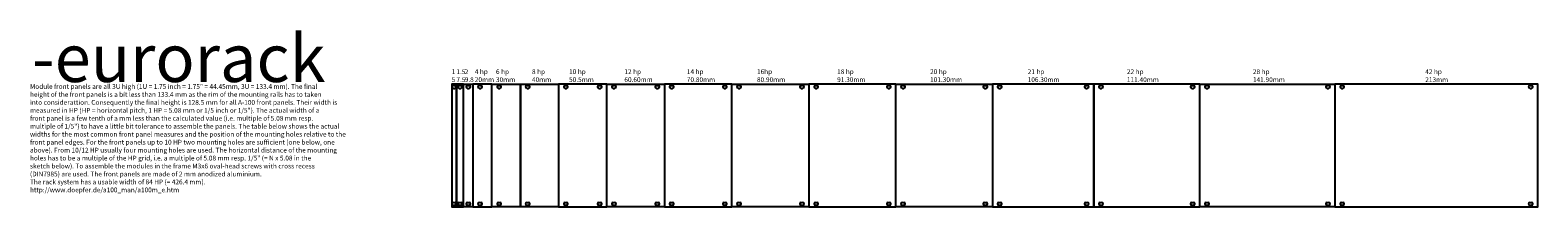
# Model space of a CAD drawing. Header units: millimetres. Extents: x 4080 to 5663, y 5822 to 6007.
import ezdxf

# ---------------------------------------------------------------- set-up
doc = ezdxf.new("R2010")
doc.units = ezdxf.units.MM
doc.header["$LTSCALE"] = 0.5
doc.layers.add('Layer1', color=10, linetype='Continuous', plot=False)
doc.styles.add('Annotative', font='romans.shx', dxfattribs={"width": 0.75})

# ---------------------------------------------------------------- blocks, each defined once
blk = doc.blocks.new('dfsbgb')
at = {"layer": 'Layer1'}
for p, q in [((4460.2, 5957.6), (4461.7, 5957.6)), ((4460.2, 5954.6), (4461.7, 5954.6))]:
    blk.add_line(p, q, dxfattribs=at)
for centre, start, end in [((4460.2, 5956.1), 90, 270), ((4461.7, 5956.1), 270, 90)]:
    blk.add_arc(centre, 1.5, start, end, dxfattribs=at)

msp = doc.modelspace()

# ---------------------------------------------------------------- linework, layer by layer
at = {"layer": 'Layer1'}
for points in [[(4527.4, 5950.4), (4522.4, 5950.4), (4522.4, 5821.9), (4527.4, 5821.9)], [(4527.4, 5821.9), (4534.9, 5821.9), (4534.9, 5950.4), (4527.4, 5950.4)], [(4534.9, 5950.4), (4544.7, 5950.4), (4544.7, 5821.9), (4534.9, 5821.9)], [(4544.7, 5821.9), (4564.7, 5821.9), (4564.7, 5950.4), (4544.7, 5950.4)], [(4564.7, 5950.4), (4594.7, 5950.4), (4594.7, 5821.9), (4564.7, 5821.9)], [(4594.7, 5950.4), (4634.7, 5950.4), (4634.7, 5821.9), (4594.7, 5821.9)], [(4634.7, 5821.9), (4685.2, 5821.9), (4685.2, 5950.4), (4634.7, 5950.4)], [(4685.2, 5950.4), (4745.8, 5950.4), (4745.8, 5821.9), (4685.2, 5821.9)], [(4745.8, 5821.9), (4816.6, 5821.9), (4816.6, 5950.4), (4745.8, 5950.4)], [(4816.6, 5950.4), (4897.5, 5950.4), (4897.5, 5821.9), (4816.6, 5821.9)], [(4897.5, 5821.9), (4988.8, 5821.9), (4988.8, 5950.4), (4897.5, 5950.4)], [(4988.8, 5950.4), (5090.1, 5950.4), (5090.1, 5821.9), (4988.8, 5821.9)], [(5090.1, 5821.9), (5196.4, 5821.9), (5196.4, 5950.4), (5090.1, 5950.4)], [(5196.4, 5821.9), (5307.8, 5821.9), (5307.8, 5950.4), (5196.4, 5950.4)], [(5307.8, 5950.4), (5449.7, 5950.4), (5449.7, 5821.9), (5307.8, 5821.9)], [(5449.7, 5821.9), (5662.7, 5821.9), (5662.7, 5950.4), (5449.7, 5950.4)]]:
    msp.add_lwpolyline(points, close=True, dxfattribs=at)

# ---------------------------------------------------------------- block references
for p in [(64, -8.7), (70.2, -8.7), (78.9, -8.7), (91.3, -8.7), (111.3, -8.7), (141.3, -8.7), (181.3, -8.7), (216.8, -8.7), (231.8, -8.7), (277.4, -8.7), (292.4, -8.7), (348.2, -8.7), (363.2, -8.7), (429.1, -8.7), (444.1, -8.7), (520.4, -8.7), (535.4, -8.7), (621.7, -8.7), (636.7, -8.7), (728, -8.7), (743, -8.7), (839.4, -8.7), (854.4, -8.7), (981.3, -8.7), (996.3, -8.7), (1194.3, -8.7), (64, -131.2), (70.2, -131.2), (78.9, -131.2), (91.3, -131.2), (111.3, -131.2), (141.3, -131.2), (181.3, -131.2), (216.8, -131.2), (231.8, -131.2), (277.4, -131.2), (292.4, -131.2), (348.2, -131.2), (363.2, -131.2), (429.1, -131.2), (444.1, -131.2), (520.4, -131.2), (535.4, -131.2), (621.7, -131.2), (636.7, -131.2), (728, -131.2), (743, -131.2), (839.4, -131.2), (854.4, -131.2), (981.3, -131.2), (996.3, -131.2), (1194.3, -131.2)]:
    msp.add_blockref('dfsbgb', p, dxfattribs=at)

# ---------------------------------------------------------------- texts
at = {"char_height": 5, "attachment_point": 1, "style": 'Annotative'}
for s, width, gutter_width, heights, insert in [('1\\P5', 5, 8500, [0], (4522.4, 5965.9)), ('1.5\\P7.5', 6.132, 8500, [0], (4527.4, 5965.9)), ('2 \\P9.8', 17.121, 8500, [0], (4536.1, 5965.9)), ('4 hp\\P20mm', 66, 1250, [0], (4546.7, 5965.9)), ('6 hp\\P30mm', 2847.681, 1250, [0], (4568.9, 5965.9)), ('8 hp\\P40mm', 5888.868, 1250, [1852.5], (4606.7, 5965.9)), ('10 hp\\P50.5mm', 5348.9, 1250, [3621.8], (4645.7, 5965.9)), ('12 hp\\P60.60mm', 55, 1250, [0], (4703.7, 5965.9)), ('14 hp\\P70.80mm', 49, 8500, [0], (4769.3, 5965.9)), ('16hp\\P80.90mm', 3597.866, 8500, [0], (4842.9, 5965.9)), ('18 hp\\P91.30mm', 73.008, 8500, [0], (4927.1, 5965.9)), ('20 hp\\P101.30mm', 103.084, 8500, [0], (5024.7, 5965.9)), ('21 hp\\P106.30mm', 211.195, 8500, [0], (5127.1, 5965.9)), ('22 hp\\P111.40mm', 110.373, 8500, [0], (5231.3, 5965.9)), ('28 hp\\P141.90mm', 141.9, 8500, [0], (5363.6, 5965.9)), ('42 hp\\P213mm', 101.413, 8500, [0], (5544.5, 5965.9)), ('Module front panels are all 3U high (1U = 1.75 inch = 1.75" = 44.45mm, 3U = 133.4 mm). The final \\Pheight of the front panels is a bit less than 133.4 mm as the rim of the mounting rails has to taken \\Pinto considerattion. Consequently the final height is 128.5 mm for all A-100 front panels. Their width is \\Pmeasured in HP (HP = horizontal pitch, 1 HP = 5.08 mm or 1/5 inch or 1/5"). The actual width of a \\Pfront panel is a few tenth of a mm less than the calculated value (i.e. multiple of 5.08 mm resp. \\Pmultiple of 1/5") to have a little bit tolerance to assemble the panels. The table below shows the actual \\Pwidths for the most common front panel measures and the position of the mounting holes relative to the \\Pfront panel edges. For the front panels up to 10 HP two mounting holes are sufficient (one below, one \\Pabove). From 10/12 HP usually four mounting holes are used. The horizontal distance of the mounting \\Pholes has to be a multiple of the HP grid, i.e. a multiple of 5.08 mm resp. 1/5" (= N x 5.08 in the \\Psketch below). To assemble the modules in the frame M3x6 oval-head screws with cross recess \\P(DIN7985) are used. The front panels are made of 2 mm anodized aluminium.\\PThe rack system has a usable width of 84 HP (= 426.4 mm).\\Phttp://www.doepfer.de/a100_man/a100m_e.htm\\P', 515, 1250, [186.6], (4079.7, 5950.4))]:
    msp.add_mtext_dynamic_manual_height_columns(s, width=width, gutter_width=gutter_width, heights=heights, dxfattribs=dict(at, insert=insert))
at = {"layer": 'Layer1', "insert": (4082, 6002.6), "char_height": 50, "attachment_point": 1, "style": 'Annotative'}
msp.add_mtext_dynamic_manual_height_columns('-eurorack', width=311.134, gutter_width=8500, heights=[0], dxfattribs=at)

doc.saveas('drawing.dxf')
